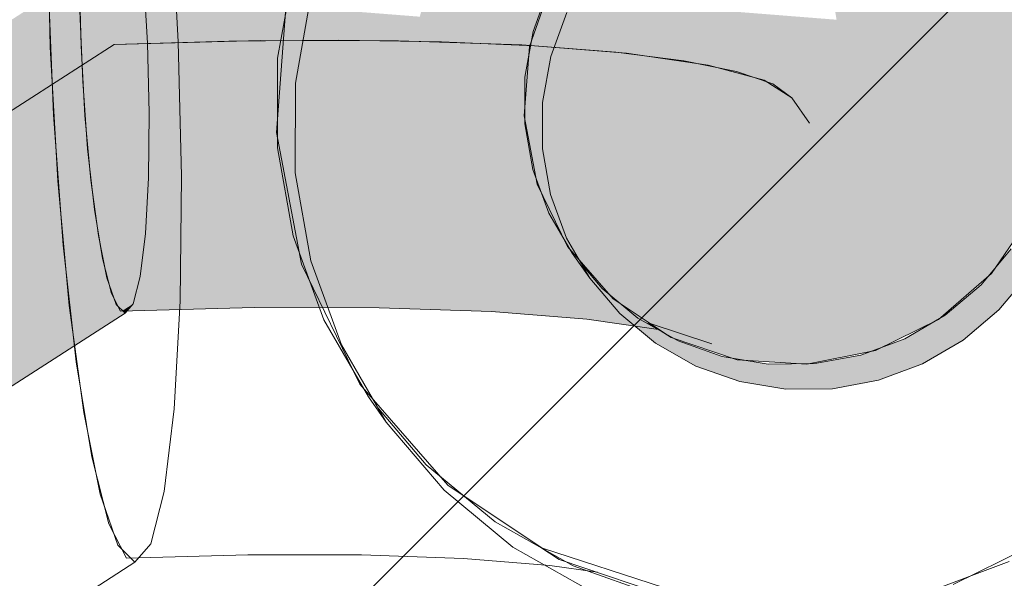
# Model space of a CAD drawing. Header units: millimetres. Extents: x -47038 to 86296, y -75637 to 48966.
# Tile 96 of 174: x -30691 to -30494, y 28651 to 28763. Entities that reach past the tile are written whole.
import ezdxf

# ---------------------------------------------------------------- set-up
doc = ezdxf.new("R2010")
doc.units = ezdxf.units.MM
doc.layers.add('510-I Elektryczne', color=7, linetype='Continuous')
doc.layers.add('510-I Elektryczne_Nr_pióra__172', color=7, linetype='Continuous', lineweight=20, true_color=0x663200)
for name, color, linetype, lineweight in [('510-I Elektryczne_Nr_pióra__19', 255, 'Continuous', 30), ('AP_zakres_Oopracowania', 7, 'Continuous', 5), ('XREF', 8, 'Continuous', 9)]:
    doc.layers.add(name, color=color, linetype=linetype, lineweight=lineweight)

# ---------------------------------------------------------------- blocks, each defined once
blk = doc.blocks.new('parter 2025.10.15')
at = {"layer": '510-I Elektryczne', "linetype": 'Continuous', "lineweight": 5}
for points in [[(785.306, 2333.491), (784.958, 2332.135), (786.046, 2331.976), (786.451, 2333.325)], [(785.306, 2333.491), (784.958, 2332.135), (786.046, 2331.976), (786.451, 2333.325)], [(795.292, 2333.116), (793.1, 2333.435), (793.322, 2332.074), (795.533, 2331.752)], [(795.292, 2333.116), (793.1, 2333.435), (793.322, 2332.074), (795.533, 2331.752)], [(786.046, 2331.976), (786.789, 2331.776), (787.233, 2333.113), (786.451, 2333.325)], [(786.046, 2331.976), (786.789, 2331.776), (787.233, 2333.113), (786.451, 2333.325)], [(779.414, 2332.999), (778.144, 2332.183), (778.159, 2331.55), (778.202, 2330.775), (779.493, 2331.604)], [(779.414, 2332.999), (778.144, 2332.183), (778.159, 2331.55), (778.202, 2330.775), (779.493, 2331.604)], [(787.233, 2333.113), (786.789, 2331.776), (787.158, 2331.54), (787.622, 2332.865)], [(787.233, 2333.113), (786.789, 2331.776), (787.158, 2331.54), (787.622, 2332.865)], [(795.292, 2333.116), (795.533, 2331.752), (797.043, 2331.344), (796.789, 2332.711)], [(795.292, 2333.116), (795.533, 2331.752), (797.043, 2331.344), (796.789, 2332.711)], [(771.727, 2328.836), (771.76, 2327.438), (778.159, 2331.55), (778.125, 2332.948)], [(771.727, 2328.836), (771.76, 2327.438), (778.159, 2331.55), (778.125, 2332.948)], [(787.552, 2332.721), (787.23, 2331.84), (787.587, 2331.336), (787.908, 2332.217)], [(787.552, 2332.721), (787.23, 2331.84), (787.587, 2331.336), (787.908, 2332.217)], [(787.14, 2331.004), (790.451, 2330.889), (790.492, 2332.298), (787.461, 2332.403), (787.158, 2331.54), (787.143, 2331.33)], [(787.14, 2331.004), (790.451, 2330.889), (790.492, 2332.298), (787.461, 2332.403), (787.158, 2331.54), (787.143, 2331.33)], [(778.136, 2332.251), (778.193, 2330.843), (780.11, 2330.895), (780.089, 2332.304)], [(778.136, 2332.251), (778.193, 2330.843), (780.11, 2330.895), (780.089, 2332.304)], [(780.089, 2332.304), (780.11, 2330.895), (781.91, 2330.892), (781.921, 2332.302)], [(780.089, 2332.304), (780.11, 2330.895), (781.91, 2330.892), (781.921, 2332.302)], [(781.921, 2332.302), (781.91, 2330.892), (783.525, 2330.836), (783.565, 2332.245)], [(781.921, 2332.302), (781.91, 2330.892), (783.525, 2330.836), (783.565, 2332.245)], [(783.565, 2332.245), (783.525, 2330.836), (784.892, 2330.728), (784.958, 2332.135)], [(783.565, 2332.245), (783.525, 2330.836), (784.892, 2330.728), (784.958, 2332.135)], [(790.492, 2332.298), (790.451, 2330.889), (793.256, 2330.668), (793.322, 2332.074)], [(790.492, 2332.298), (790.451, 2330.889), (793.256, 2330.668), (793.322, 2332.074)], [(784.958, 2332.135), (784.892, 2330.728), (785.961, 2330.573), (786.046, 2331.976)], [(784.958, 2332.135), (784.892, 2330.728), (785.961, 2330.573), (786.046, 2331.976)], [(793.322, 2332.074), (793.256, 2330.668), (795.448, 2330.349), (795.533, 2331.752)], [(793.322, 2332.074), (793.256, 2330.668), (795.448, 2330.349), (795.533, 2331.752)], [(786.046, 2331.976), (785.961, 2330.573), (786.691, 2330.376), (786.789, 2331.776)], [(786.046, 2331.976), (785.961, 2330.573), (786.691, 2330.376), (786.789, 2331.776)], [(787.23, 2331.84), (787.066, 2330.919), (787.422, 2330.415), (787.587, 2331.336)], [(787.23, 2331.84), (787.066, 2330.919), (787.422, 2330.415), (787.587, 2331.336)], [(786.691, 2330.376), (787.054, 2330.144), (787.158, 2331.54), (786.789, 2331.776)], [(786.691, 2330.376), (787.054, 2330.144), (787.158, 2331.54), (786.789, 2331.776)], [(795.533, 2331.752), (795.448, 2330.349), (796.945, 2329.944), (797.043, 2331.344)], [(795.533, 2331.752), (795.448, 2330.349), (796.945, 2329.944), (797.043, 2331.344)], [(771.76, 2327.438), (771.839, 2326.043), (778.237, 2330.155), (778.159, 2331.55)], [(771.76, 2327.438), (771.839, 2326.043), (778.237, 2330.155), (778.159, 2331.55)], [(779.493, 2331.604), (778.202, 2330.775), (778.237, 2330.155), (778.304, 2329.421), (779.526, 2330.206)], [(779.493, 2331.604), (778.202, 2330.775), (778.237, 2330.155), (778.304, 2329.421), (779.526, 2330.206)], [(787.143, 2331.33), (787.118, 2331.004), (787.14, 2331.004)], [(787.143, 2331.33), (787.118, 2331.004), (787.14, 2331.004)], [(778.193, 2330.843), (778.292, 2329.484), (780.245, 2329.537), (780.11, 2330.895)], [(778.193, 2330.843), (778.292, 2329.484), (780.245, 2329.537), (780.11, 2330.895)], [(780.11, 2330.895), (780.245, 2329.537), (782.078, 2329.535), (781.91, 2330.892)], [(780.11, 2330.895), (780.245, 2329.537), (782.078, 2329.535), (781.91, 2330.892)], [(781.91, 2330.892), (782.078, 2329.535), (783.721, 2329.478), (783.525, 2330.836)], [(781.91, 2330.892), (782.078, 2329.535), (783.721, 2329.478), (783.525, 2330.836)], [(784.892, 2330.728), (783.525, 2330.836), (783.721, 2329.478), (785.114, 2329.368)], [(784.892, 2330.728), (783.525, 2330.836), (783.721, 2329.478), (785.114, 2329.368)], [(787.054, 2330.144), (787.151, 2329.632), (790.176, 2329.527), (790.451, 2330.889), (787.14, 2331.004), (787.092, 2330.659)], [(787.054, 2330.144), (787.151, 2329.632), (790.176, 2329.527), (790.451, 2330.889), (787.14, 2331.004), (787.092, 2330.659)], [(787.066, 2330.919), (787.065, 2329.985), (787.421, 2329.481), (787.422, 2330.415)], [(787.066, 2330.919), (787.065, 2329.985), (787.421, 2329.481), (787.422, 2330.415)], [(787.118, 2331.004), (787.092, 2330.659), (787.14, 2331.004)], [(787.118, 2331.004), (787.092, 2330.659), (787.14, 2331.004)], [(790.451, 2330.889), (790.176, 2329.527), (792.908, 2329.311), (793.256, 2330.668)], [(790.451, 2330.889), (790.176, 2329.527), (792.908, 2329.311), (793.256, 2330.668)], [(784.892, 2330.728), (785.114, 2329.368), (786.202, 2329.209), (785.961, 2330.573)], [(784.892, 2330.728), (785.114, 2329.368), (786.202, 2329.209), (785.961, 2330.573)], [(793.256, 2330.668), (792.908, 2329.311), (795.043, 2329.001), (795.448, 2330.349)], [(793.256, 2330.668), (792.908, 2329.311), (795.043, 2329.001), (795.448, 2330.349)], [(785.961, 2330.573), (786.202, 2329.209), (786.945, 2329.008), (786.691, 2330.376)], [(785.961, 2330.573), (786.202, 2329.209), (786.945, 2329.008), (786.691, 2330.376)], [(786.691, 2330.376), (786.945, 2329.008), (787.315, 2328.773), (787.054, 2330.144)], [(786.691, 2330.376), (786.945, 2329.008), (787.315, 2328.773), (787.054, 2330.144)], [(795.448, 2330.349), (795.043, 2329.001), (796.501, 2328.606), (796.945, 2329.944)], [(795.448, 2330.349), (795.043, 2329.001), (796.501, 2328.606), (796.945, 2329.944)], [(771.839, 2326.043), (771.957, 2324.744), (778.356, 2328.856), (778.237, 2330.155)], [(771.839, 2326.043), (771.957, 2324.744), (778.356, 2328.856), (778.237, 2330.155)], [(778.304, 2329.421), (778.356, 2328.856), (778.443, 2328.216), (779.512, 2328.902), (779.526, 2330.206)], [(778.304, 2329.421), (778.356, 2328.856), (778.443, 2328.216), (779.512, 2328.902), (779.526, 2330.206)], [(787.065, 2329.985), (787.227, 2329.067), (787.583, 2328.563), (787.421, 2329.481)], [(787.065, 2329.985), (787.227, 2329.067), (787.583, 2328.563), (787.421, 2329.481)], [(796.501, 2328.606), (797.226, 2328.144), (797.69, 2329.469), (796.945, 2329.944)], [(796.501, 2328.606), (797.226, 2328.144), (797.69, 2329.469), (796.945, 2329.944)], [(778.292, 2329.484), (778.428, 2328.268), (780.483, 2328.324), (780.245, 2329.537)], [(778.292, 2329.484), (778.428, 2328.268), (780.483, 2328.324), (780.245, 2329.537)], [(780.245, 2329.537), (780.483, 2328.324), (782.412, 2328.322), (782.078, 2329.535)], [(780.245, 2329.537), (780.483, 2328.324), (782.412, 2328.322), (782.078, 2329.535)], [(783.721, 2329.478), (782.078, 2329.535), (782.412, 2328.322), (784.142, 2328.261)], [(783.721, 2329.478), (782.078, 2329.535), (782.412, 2328.322), (784.142, 2328.261)], [(783.721, 2329.478), (784.142, 2328.261), (785.608, 2328.146), (785.114, 2329.368)], [(783.721, 2329.478), (784.142, 2328.261), (785.608, 2328.146), (785.114, 2329.368)], [(790.176, 2329.527), (787.151, 2329.632), (787.151, 2329.631), (787.315, 2328.773), (787.506, 2328.379), (789.685, 2328.304)], [(790.176, 2329.527), (787.151, 2329.632), (787.151, 2329.631), (787.315, 2328.773), (787.506, 2328.379), (789.685, 2328.304)], [(790.176, 2329.527), (789.685, 2328.304), (792.301, 2328.097), (792.908, 2329.311)], [(790.176, 2329.527), (789.685, 2328.304), (792.301, 2328.097), (792.908, 2329.311)], [(785.114, 2329.368), (785.608, 2328.146), (786.753, 2327.979), (786.202, 2329.209)], [(785.114, 2329.368), (785.608, 2328.146), (786.753, 2327.979), (786.202, 2329.209)], [(792.908, 2329.311), (792.301, 2328.097), (794.345, 2327.8), (795.043, 2329.001)], [(792.908, 2329.311), (792.301, 2328.097), (794.345, 2327.8), (795.043, 2329.001)], [(786.202, 2329.209), (786.753, 2327.979), (787.535, 2327.768), (786.945, 2329.008)], [(786.202, 2329.209), (786.753, 2327.979), (787.535, 2327.768), (786.945, 2329.008)], [(787.227, 2329.067), (787.546, 2328.192), (787.902, 2327.688), (787.583, 2328.563)], [(787.227, 2329.067), (787.546, 2328.192), (787.902, 2327.688), (787.583, 2328.563)], [(771.957, 2324.744), (772.108, 2323.631), (778.507, 2327.743), (778.356, 2328.856)], [(771.957, 2324.744), (772.108, 2323.631), (778.507, 2327.743), (778.356, 2328.856)], [(778.443, 2328.216), (778.507, 2327.743), (778.609, 2327.24), (779.45, 2327.781), (779.512, 2328.902)], [(778.443, 2328.216), (778.507, 2327.743), (778.609, 2327.24), (779.45, 2327.781), (779.512, 2328.902)], [(787.315, 2328.773), (786.945, 2329.008), (787.535, 2327.768), (787.924, 2327.519)], [(787.315, 2328.773), (786.945, 2329.008), (787.535, 2327.768), (787.924, 2327.519)], [(795.043, 2329.001), (794.345, 2327.8), (795.741, 2327.422), (796.501, 2328.606)], [(795.043, 2329.001), (794.345, 2327.8), (795.741, 2327.422), (796.501, 2328.606)], [(795.741, 2327.422), (796.435, 2326.979), (797.226, 2328.144), (796.501, 2328.606)], [(795.741, 2327.422), (796.435, 2326.979), (797.226, 2328.144), (796.501, 2328.606)], [(780.483, 2328.324), (778.428, 2328.268), (778.592, 2327.278), (780.809, 2327.338)], [(780.483, 2328.324), (778.428, 2328.268), (778.592, 2327.278), (780.809, 2327.338)], [(780.483, 2328.324), (780.809, 2327.338), (782.891, 2327.335), (782.412, 2328.322)], [(780.483, 2328.324), (780.809, 2327.338), (782.891, 2327.335), (782.412, 2328.322)], [(782.412, 2328.322), (782.891, 2327.335), (784.758, 2327.27), (784.142, 2328.261)], [(782.412, 2328.322), (782.891, 2327.335), (784.758, 2327.27), (784.142, 2328.261)], [(785.608, 2328.146), (784.142, 2328.261), (784.758, 2327.27), (786.34, 2327.146)], [(785.608, 2328.146), (784.142, 2328.261), (784.758, 2327.27), (786.34, 2327.146)], [(789.685, 2328.304), (787.506, 2328.379), (787.924, 2327.519), (788.085, 2327.335), (789.011, 2327.303)], [(789.685, 2328.304), (787.506, 2328.379), (787.924, 2327.519), (788.085, 2327.335), (789.011, 2327.303)], [(789.685, 2328.304), (789.011, 2327.303), (791.476, 2327.109), (792.301, 2328.097)], [(789.685, 2328.304), (789.011, 2327.303), (791.476, 2327.109), (792.301, 2328.097)], [(786.753, 2327.979), (785.608, 2328.146), (786.34, 2327.146), (787.576, 2326.966)], [(786.753, 2327.979), (785.608, 2328.146), (786.34, 2327.146), (787.576, 2326.966)], [(787.546, 2328.192), (788.014, 2327.388), (788.37, 2326.884), (787.902, 2327.688)], [(787.546, 2328.192), (788.014, 2327.388), (788.37, 2326.884), (787.902, 2327.688)], [(792.301, 2328.097), (791.476, 2327.109), (793.402, 2326.828), (794.345, 2327.8)], [(792.301, 2328.097), (791.476, 2327.109), (793.402, 2326.828), (794.345, 2327.8)], [(787.535, 2327.768), (786.753, 2327.979), (787.576, 2326.966), (788.42, 2326.737)], [(787.535, 2327.768), (786.753, 2327.979), (787.576, 2326.966), (788.42, 2326.737)], [(772.108, 2323.631), (772.281, 2322.779), (778.679, 2326.891), (778.507, 2327.743)], [(772.108, 2323.631), (772.281, 2322.779), (778.679, 2326.891), (778.507, 2327.743)], [(778.609, 2327.24), (778.679, 2326.891), (778.792, 2326.561), (779.347, 2326.918), (779.45, 2327.781)], [(778.609, 2327.24), (778.679, 2326.891), (778.792, 2326.561), (779.347, 2326.918), (779.45, 2327.781)], [(787.535, 2327.768), (788.42, 2326.737), (788.84, 2326.47), (787.924, 2327.519)], [(787.535, 2327.768), (788.42, 2326.737), (788.84, 2326.47), (787.924, 2327.519)], [(794.345, 2327.8), (793.402, 2326.828), (794.717, 2326.473), (795.741, 2327.422)], [(794.345, 2327.8), (793.402, 2326.828), (794.717, 2326.473), (795.741, 2327.422)], [(796.222, 2326.753), (796.579, 2326.249), (797.182, 2326.97), (796.826, 2327.474)], [(796.222, 2326.753), (796.579, 2326.249), (797.182, 2326.97), (796.826, 2327.474)], [(780.809, 2327.338), (778.592, 2327.278), (778.771, 2326.581), (781.201, 2326.646)], [(780.809, 2327.338), (778.592, 2327.278), (778.771, 2326.581), (781.201, 2326.646)], [(782.891, 2327.335), (780.809, 2327.338), (781.201, 2326.646), (783.482, 2326.643)], [(782.891, 2327.335), (780.809, 2327.338), (781.201, 2326.646), (783.482, 2326.643)], [(784.758, 2327.27), (782.891, 2327.335), (783.482, 2326.643), (785.528, 2326.572)], [(784.758, 2327.27), (782.891, 2327.335), (783.482, 2326.643), (785.528, 2326.572)], [(784.758, 2327.27), (785.528, 2326.572), (787.261, 2326.436), (786.34, 2327.146)], [(784.758, 2327.27), (785.528, 2326.572), (787.261, 2326.436), (786.34, 2327.146)], [(789.011, 2327.303), (788.085, 2327.335), (788.502, 2326.857)], [(789.011, 2327.303), (788.085, 2327.335), (788.502, 2326.857)], [(788.502, 2326.857), (788.772, 2326.548), (790.489, 2326.412), (791.476, 2327.109), (789.011, 2327.303)], [(788.502, 2326.857), (788.772, 2326.548), (790.489, 2326.412), (791.476, 2327.109), (789.011, 2327.303)], [(794.717, 2326.473), (795.371, 2326.055), (796.435, 2326.979), (795.741, 2327.422)], [(794.717, 2326.473), (795.371, 2326.055), (796.435, 2326.979), (795.741, 2327.422)], [(787.576, 2326.966), (786.34, 2327.146), (787.261, 2326.436), (788.616, 2326.238)], [(787.576, 2326.966), (786.34, 2327.146), (787.261, 2326.436), (788.616, 2326.238)], [(788.615, 2326.679), (788.214, 2327.152), (788.37, 2326.884), (788.972, 2326.175)], [(788.615, 2326.679), (788.214, 2327.152), (788.37, 2326.884), (788.972, 2326.175)], [(790.489, 2326.412), (792.278, 2326.152), (793.402, 2326.828), (791.476, 2327.109)], [(790.489, 2326.412), (792.278, 2326.152), (793.402, 2326.828), (791.476, 2327.109)], [(772.281, 2322.779), (772.463, 2322.246), (778.862, 2326.358), (778.679, 2326.891)], [(772.281, 2322.779), (772.463, 2322.246), (778.862, 2326.358), (778.679, 2326.891)], [(778.792, 2326.561), (778.862, 2326.358), (778.99, 2326.233), (779.207, 2326.372), (779.347, 2326.918)], [(778.792, 2326.561), (778.862, 2326.358), (778.99, 2326.233), (779.207, 2326.372), (779.347, 2326.918)], [(787.576, 2326.966), (788.616, 2326.238), (789.54, 2325.988), (788.42, 2326.737)], [(787.576, 2326.966), (788.616, 2326.238), (789.54, 2325.988), (788.42, 2326.737)], [(788.42, 2326.737), (789.54, 2325.988), (790, 2325.695), (788.84, 2326.47)], [(788.42, 2326.737), (789.54, 2325.988), (790, 2325.695), (788.84, 2326.47)], [(788.615, 2326.679), (788.972, 2326.175), (789.689, 2325.581), (789.333, 2326.086)], [(788.615, 2326.679), (788.972, 2326.175), (789.689, 2325.581), (789.333, 2326.086)], [(793.402, 2326.828), (792.278, 2326.152), (793.498, 2325.822), (794.717, 2326.473)], [(793.402, 2326.828), (792.278, 2326.152), (793.498, 2325.822), (794.717, 2326.473)], [(795.503, 2326.146), (795.86, 2325.642), (796.579, 2326.249), (796.222, 2326.753)], [(795.503, 2326.146), (795.86, 2325.642), (796.579, 2326.249), (796.222, 2326.753)], [(778.771, 2326.581), (778.954, 2326.224), (781.631, 2326.296), (781.201, 2326.646)], [(778.771, 2326.581), (778.954, 2326.224), (781.631, 2326.296), (781.201, 2326.646)], [(781.201, 2326.646), (781.631, 2326.296), (784.144, 2326.293), (783.482, 2326.643)], [(781.201, 2326.646), (781.631, 2326.296), (784.144, 2326.293), (783.482, 2326.643)], [(783.482, 2326.643), (784.144, 2326.293), (786.398, 2326.214), (785.528, 2326.572)], [(783.482, 2326.643), (784.144, 2326.293), (786.398, 2326.214), (785.528, 2326.572)], [(785.528, 2326.572), (786.398, 2326.214), (788.308, 2326.064), (787.261, 2326.436)], [(785.528, 2326.572), (786.398, 2326.214), (788.308, 2326.064), (787.261, 2326.436)], [(790.489, 2326.412), (788.772, 2326.548), (788.84, 2326.47), (789.443, 2326.067)], [(790.489, 2326.412), (788.772, 2326.548), (788.84, 2326.47), (789.443, 2326.067)], [(793.498, 2325.822), (794.106, 2325.434), (795.371, 2326.055), (794.717, 2326.473)], [(793.498, 2325.822), (794.106, 2325.434), (795.371, 2326.055), (794.717, 2326.473)], [(772.463, 2322.246), (772.643, 2322.069), (779.042, 2326.181), (778.862, 2326.358)], [(772.463, 2322.246), (772.643, 2322.069), (779.042, 2326.181), (778.862, 2326.358)], [(779.207, 2326.372), (778.99, 2326.233), (779.042, 2326.181)], [(779.207, 2326.372), (778.99, 2326.233), (779.042, 2326.181)], [(787.261, 2326.436), (788.308, 2326.064), (789.751, 2325.854), (789.722, 2325.873), (788.616, 2326.238)], [(787.261, 2326.436), (788.308, 2326.064), (789.751, 2325.854), (789.722, 2325.873), (788.616, 2326.238)], [(790.489, 2326.412), (789.443, 2326.067), (789.474, 2326.046), (791.049, 2325.817), (792.278, 2326.152)], [(790.489, 2326.412), (789.443, 2326.067), (789.474, 2326.046), (791.049, 2325.817), (792.278, 2326.152)], [(788.616, 2326.238), (789.722, 2325.873), (789.54, 2325.988)], [(788.616, 2326.238), (789.722, 2325.873), (789.54, 2325.988)], [(789.333, 2326.086), (789.689, 2325.581), (790.501, 2325.122), (790.144, 2325.627)], [(789.333, 2326.086), (789.689, 2325.581), (790.501, 2325.122), (790.144, 2325.627)], [(791.049, 2325.817), (792.169, 2325.514), (793.498, 2325.822), (792.278, 2326.152)], [(791.049, 2325.817), (792.169, 2325.514), (793.498, 2325.822), (792.278, 2326.152)], [(794.691, 2325.671), (795.047, 2325.167), (795.86, 2325.642), (795.503, 2326.146)], [(794.691, 2325.671), (795.047, 2325.167), (795.86, 2325.642), (795.503, 2326.146)], [(791.049, 2325.817), (789.474, 2326.046), (789.58, 2325.975), (789.988, 2325.842)], [(791.049, 2325.817), (789.474, 2326.046), (789.58, 2325.975), (789.988, 2325.842)], [(790.819, 2325.571), (789.58, 2325.975), (790, 2325.695), (791.326, 2325.248)], [(790.819, 2325.571), (789.58, 2325.975), (790, 2325.695), (791.326, 2325.248)], [(791.049, 2325.817), (789.988, 2325.842), (790.819, 2325.571), (792.169, 2325.514)], [(791.049, 2325.817), (789.988, 2325.842), (790.819, 2325.571), (792.169, 2325.514)], [(792.169, 2325.514), (792.726, 2325.159), (794.106, 2325.434), (793.498, 2325.822)], [(792.169, 2325.514), (792.726, 2325.159), (794.106, 2325.434), (793.498, 2325.822)], [(790.144, 2325.627), (790.501, 2325.122), (791.381, 2324.812), (791.025, 2325.316)], [(790.144, 2325.627), (790.501, 2325.122), (791.381, 2324.812), (791.025, 2325.316)], [(790.819, 2325.571), (791.326, 2325.248), (792.726, 2325.159), (792.169, 2325.514)], [(790.819, 2325.571), (791.326, 2325.248), (792.726, 2325.159), (792.169, 2325.514)], [(793.809, 2325.343), (794.165, 2324.839), (795.047, 2325.167), (794.691, 2325.671)], [(793.809, 2325.343), (794.165, 2324.839), (795.047, 2325.167), (794.691, 2325.671)], [(791.025, 2325.316), (791.381, 2324.812), (792.304, 2324.658), (791.948, 2325.163)], [(791.025, 2325.316), (791.381, 2324.812), (792.304, 2324.658), (791.948, 2325.163)], [(792.886, 2325.172), (793.242, 2324.668), (794.165, 2324.839), (793.809, 2325.343)], [(792.886, 2325.172), (793.242, 2324.668), (794.165, 2324.839), (793.809, 2325.343)], [(791.948, 2325.163), (792.304, 2324.658), (793.242, 2324.668), (792.886, 2325.172)], [(791.948, 2325.163), (792.304, 2324.658), (793.242, 2324.668), (792.886, 2325.172)]]:
    blk.add_hatch(color=8, dxfattribs=at).paths.add_polyline_path(points)
at = {"layer": '510-I Elektryczne_Nr_pióra__172', "color": 8, "linetype": 'Continuous', "lineweight": 5}
for p, q in [((777.477, 2334.217), (777.541, 2331.526)), ((777.477, 2334.217), (777.541, 2331.526)), ((780.11, 2331.629), (779.959, 2334.316)), ((780.11, 2331.629), (779.959, 2334.316)), ((779.493, 2331.604), (779.414, 2332.999)), ((779.493, 2331.604), (779.414, 2332.999)), ((782.421, 2333.077), (782.105, 2331.303)), ((782.421, 2333.077), (782.105, 2331.303)), ((777.498, 2332.876), (777.607, 2330.163)), ((777.498, 2332.876), (777.607, 2330.163)), ((778.125, 2332.948), (778.159, 2331.55)), ((778.125, 2332.948), (778.159, 2331.55)), ((787.622, 2332.865), (787.158, 2331.54)), ((787.622, 2332.865), (787.158, 2331.54)), ((787.552, 2332.721), (787.23, 2331.84)), ((787.552, 2332.721), (787.23, 2331.84)), ((782.283, 2332.498), (782.081, 2329.81)), ((782.283, 2332.498), (782.081, 2329.81)), ((782.778, 2332.573), (782.462, 2330.798)), ((782.778, 2332.573), (782.462, 2330.798)), ((778.136, 2332.251), (778.193, 2330.843)), ((778.136, 2332.251), (778.193, 2330.843)), ((787.908, 2332.217), (787.587, 2331.336)), ((787.908, 2332.217), (787.587, 2331.336)), ((787.23, 2331.84), (787.066, 2330.919)), ((787.23, 2331.84), (787.066, 2330.919)), ((780.174, 2328.937), (780.11, 2331.629)), ((780.174, 2328.937), (780.11, 2331.629)), ((777.541, 2331.526), (777.693, 2328.838)), ((777.541, 2331.526), (777.693, 2328.838)), ((778.159, 2331.55), (778.237, 2330.155)), ((778.159, 2331.55), (778.237, 2330.155)), ((779.526, 2330.206), (779.493, 2331.604)), ((779.526, 2330.206), (779.493, 2331.604)), ((787.158, 2331.54), (787.054, 2330.144)), ((787.158, 2331.54), (787.054, 2330.144)), ((782.105, 2331.303), (782.103, 2329.504)), ((782.105, 2331.303), (782.103, 2329.504)), ((787.587, 2331.336), (787.422, 2330.415)), ((787.587, 2331.336), (787.422, 2330.415)), ((778.193, 2330.843), (778.292, 2329.484)), ((778.193, 2330.843), (778.292, 2329.484)), ((787.066, 2330.919), (787.065, 2329.985)), ((787.066, 2330.919), (787.065, 2329.985)), ((782.462, 2330.798), (782.459, 2329)), ((782.462, 2330.798), (782.459, 2329)), ((787.422, 2330.415), (787.421, 2329.481)), ((787.422, 2330.415), (787.421, 2329.481)), ((777.607, 2330.163), (777.799, 2327.547)), ((777.607, 2330.163), (777.799, 2327.547)), ((778.237, 2330.155), (778.356, 2328.856)), ((778.237, 2330.155), (778.356, 2328.856)), ((779.512, 2328.902), (779.526, 2330.206)), ((779.512, 2328.902), (779.526, 2330.206)), ((787.054, 2330.144), (787.315, 2328.773)), ((787.054, 2330.144), (787.315, 2328.773)), ((787.065, 2329.985), (787.227, 2329.067)), ((787.065, 2329.985), (787.227, 2329.067)), ((782.081, 2329.81), (782.584, 2327.169)), ((782.081, 2329.81), (782.584, 2327.169)), ((778.292, 2329.484), (778.428, 2328.268)), ((778.292, 2329.484), (778.428, 2328.268)), ((782.103, 2329.504), (782.414, 2327.736)), ((782.103, 2329.504), (782.414, 2327.736)), ((787.421, 2329.481), (787.583, 2328.563)), ((787.421, 2329.481), (787.583, 2328.563)), ((787.227, 2329.067), (787.546, 2328.192)), ((787.227, 2329.067), (787.546, 2328.192)), ((778.356, 2328.856), (778.507, 2327.743)), ((778.356, 2328.856), (778.507, 2327.743)), ((779.45, 2327.781), (779.512, 2328.902)), ((779.45, 2327.781), (779.512, 2328.902)), ((780.147, 2326.426), (780.174, 2328.937)), ((780.147, 2326.426), (780.174, 2328.937)), ((782.459, 2329), (782.77, 2327.232)), ((782.459, 2329), (782.77, 2327.232)), ((777.693, 2328.838), (777.921, 2326.337)), ((777.693, 2328.838), (777.921, 2326.337)), ((787.315, 2328.773), (787.924, 2327.519)), ((787.315, 2328.773), (787.924, 2327.519)), ((787.583, 2328.563), (787.902, 2327.688)), ((787.583, 2328.563), (787.902, 2327.688)), ((778.428, 2328.268), (778.592, 2327.278)), ((778.428, 2328.268), (778.592, 2327.278)), ((787.546, 2328.192), (788.014, 2327.388)), ((787.546, 2328.192), (788.014, 2327.388)), ((796.435, 2326.979), (797.226, 2328.144)), ((796.435, 2326.979), (797.226, 2328.144)), ((778.507, 2327.743), (778.679, 2326.891)), ((778.507, 2327.743), (778.679, 2326.891)), ((779.347, 2326.918), (779.45, 2327.781)), ((779.347, 2326.918), (779.45, 2327.781)), ((782.414, 2327.736), (783.029, 2326.052)), ((782.414, 2327.736), (783.029, 2326.052)), ((787.902, 2327.688), (788.37, 2326.884)), ((787.902, 2327.688), (788.37, 2326.884)), ((777.799, 2327.547), (778.061, 2325.205)), ((777.799, 2327.547), (778.061, 2325.205)), ((787.924, 2327.519), (788.84, 2326.47)), ((787.924, 2327.519), (788.84, 2326.47)), ((796.222, 2326.753), (796.826, 2327.474)), ((796.222, 2326.753), (796.826, 2327.474)), ((778.592, 2327.278), (778.771, 2326.581)), ((778.592, 2327.278), (778.771, 2326.581)), ((788.014, 2327.388), (788.37, 2326.884)), ((788.014, 2327.388), (788.37, 2326.884)), ((782.584, 2327.169), (783.757, 2324.756)), ((782.584, 2327.169), (783.757, 2324.756)), ((782.77, 2327.232), (783.386, 2325.548)), ((782.77, 2327.232), (783.386, 2325.548)), ((788.214, 2327.152), (788.615, 2326.679)), ((788.214, 2327.152), (788.615, 2326.679)), ((778.679, 2326.891), (778.862, 2326.358)), ((778.679, 2326.891), (778.862, 2326.358)), ((779.207, 2326.372), (779.347, 2326.918)), ((779.207, 2326.372), (779.347, 2326.918)), ((788.37, 2326.884), (788.972, 2326.175)), ((788.37, 2326.884), (788.972, 2326.175)), ((795.371, 2326.055), (796.435, 2326.979)), ((795.371, 2326.055), (796.435, 2326.979)), ((796.579, 2326.249), (797.182, 2326.97)), ((796.579, 2326.249), (797.182, 2326.97)), ((788.615, 2326.679), (789.333, 2326.086)), ((788.615, 2326.679), (789.333, 2326.086)), ((795.503, 2326.146), (796.222, 2326.753)), ((795.503, 2326.146), (796.222, 2326.753)), ((778.771, 2326.581), (778.954, 2326.224)), ((778.771, 2326.581), (778.954, 2326.224)), ((777.921, 2326.337), (778.212, 2324.193)), ((777.921, 2326.337), (778.212, 2324.193)), ((778.862, 2326.358), (779.042, 2326.181)), ((778.862, 2326.358), (779.042, 2326.181)), ((778.954, 2326.224), (781.631, 2326.296)), ((778.954, 2326.224), (781.631, 2326.296)), ((779.042, 2326.181), (779.207, 2326.372)), ((779.042, 2326.181), (779.207, 2326.372)), ((780.029, 2324.265), (780.147, 2326.426)), ((780.029, 2324.265), (780.147, 2326.426)), ((781.631, 2326.296), (784.144, 2326.293)), ((781.631, 2326.296), (784.144, 2326.293)), ((784.144, 2326.293), (786.398, 2326.214)), ((784.144, 2326.293), (786.398, 2326.214)), ((788.84, 2326.47), (790, 2325.695)), ((788.84, 2326.47), (790, 2325.695)), ((772.643, 2322.069), (779.042, 2326.181)), ((772.643, 2322.069), (779.042, 2326.181)), ((786.398, 2326.214), (788.308, 2326.064)), ((786.398, 2326.214), (788.308, 2326.064)), ((788.972, 2326.175), (789.689, 2325.581)), ((788.972, 2326.175), (789.689, 2325.581)), ((789.333, 2326.086), (790.144, 2325.627)), ((789.333, 2326.086), (790.144, 2325.627)), ((794.691, 2325.671), (795.503, 2326.146)), ((794.691, 2325.671), (795.503, 2326.146)), ((795.86, 2325.642), (796.579, 2326.249)), ((795.86, 2325.642), (796.579, 2326.249)), ((783.029, 2326.052), (783.93, 2324.503)), ((783.029, 2326.052), (783.93, 2324.503)), ((788.308, 2326.064), (789.751, 2325.854)), ((788.308, 2326.064), (789.751, 2325.854)), ((789.54, 2325.988), (790, 2325.695)), ((789.54, 2325.988), (790, 2325.695)), ((789.58, 2325.975), (790.819, 2325.571)), ((789.58, 2325.975), (790.819, 2325.571)), ((794.106, 2325.434), (795.371, 2326.055)), ((794.106, 2325.434), (795.371, 2326.055)), ((790, 2325.695), (791.326, 2325.248)), ((790, 2325.695), (791.326, 2325.248)), ((783.386, 2325.548), (784.286, 2323.999)), ((783.386, 2325.548), (784.286, 2323.999)), ((789.689, 2325.581), (790.501, 2325.122)), ((789.689, 2325.581), (790.501, 2325.122)), ((790.144, 2325.627), (791.025, 2325.316)), ((790.144, 2325.627), (791.025, 2325.316)), ((793.809, 2325.343), (794.691, 2325.671)), ((793.809, 2325.343), (794.691, 2325.671)), ((795.047, 2325.167), (795.86, 2325.642)), ((795.047, 2325.167), (795.86, 2325.642)), ((791.025, 2325.316), (791.948, 2325.163)), ((791.025, 2325.316), (791.948, 2325.163)), ((792.726, 2325.159), (794.106, 2325.434)), ((792.726, 2325.159), (794.106, 2325.434)), ((792.886, 2325.172), (793.809, 2325.343)), ((792.886, 2325.172), (793.809, 2325.343)), ((778.061, 2325.205), (778.375, 2323.297)), ((778.061, 2325.205), (778.375, 2323.297)), ((790.501, 2325.122), (791.381, 2324.812)), ((790.501, 2325.122), (791.381, 2324.812)), ((791.326, 2325.248), (792.726, 2325.159)), ((791.326, 2325.248), (792.726, 2325.159)), ((791.948, 2325.163), (792.886, 2325.172)), ((791.948, 2325.163), (792.886, 2325.172)), ((794.165, 2324.839), (795.047, 2325.167)), ((794.165, 2324.839), (795.047, 2325.167)), ((783.757, 2324.756), (785.522, 2322.734)), ((783.757, 2324.756), (785.522, 2322.734)), ((791.381, 2324.812), (792.304, 2324.658)), ((791.381, 2324.812), (792.304, 2324.658)), ((793.242, 2324.668), (794.165, 2324.839)), ((793.242, 2324.668), (794.165, 2324.839)), ((783.93, 2324.503), (784.286, 2323.999)), ((783.93, 2324.503), (784.286, 2323.999)), ((792.304, 2324.658), (793.242, 2324.668)), ((792.304, 2324.658), (793.242, 2324.668)), ((778.212, 2324.193), (778.544, 2322.552)), ((778.212, 2324.193), (778.544, 2322.552)), ((779.829, 2322.603), (780.029, 2324.265)), ((779.829, 2322.603), (780.029, 2324.265)), ((784.131, 2324.267), (785.089, 2323.137)), ((784.131, 2324.267), (785.089, 2323.137)), ((784.286, 2323.999), (785.445, 2322.632)), ((784.286, 2323.999), (785.445, 2322.632)), ((778.375, 2323.297), (778.72, 2321.954)), ((778.375, 2323.297), (778.72, 2321.954)), ((785.089, 2323.137), (786.471, 2321.994)), ((785.089, 2323.137), (786.471, 2321.994)), ((785.522, 2322.734), (787.756, 2321.241)), ((785.522, 2322.734), (787.756, 2321.241)), ((778.544, 2322.552), (778.896, 2321.526)), ((778.544, 2322.552), (778.896, 2321.526)), ((779.561, 2321.553), (779.829, 2322.603)), ((779.561, 2321.553), (779.829, 2322.603)), ((785.445, 2322.632), (786.827, 2321.49)), ((785.445, 2322.632), (786.827, 2321.49)), ((778.72, 2321.954), (779.072, 2321.267)), ((778.72, 2321.954), (779.072, 2321.267)), ((786.471, 2321.994), (788.033, 2321.11)), ((786.471, 2321.994), (788.033, 2321.11)), ((795.663, 2320.74), (798.099, 2321.936)), ((795.663, 2320.74), (798.099, 2321.936)), ((779.242, 2321.185), (779.561, 2321.553)), ((779.242, 2321.185), (779.561, 2321.553)), ((778.896, 2321.526), (779.242, 2321.185)), ((778.896, 2321.526), (779.242, 2321.185)), ((786.827, 2321.49), (788.39, 2320.606)), ((786.827, 2321.49), (788.39, 2320.606)), ((787.386, 2321.478), (787.756, 2321.241)), ((787.386, 2321.478), (787.756, 2321.241)), ((787.418, 2321.467), (789.848, 2320.674)), ((787.418, 2321.467), (789.848, 2320.674)), ((772.844, 2317.073), (779.242, 2321.185)), ((772.844, 2317.073), (779.242, 2321.185)), ((779.072, 2321.267), (781.504, 2321.332)), ((779.072, 2321.267), (781.504, 2321.332)), ((781.504, 2321.332), (783.786, 2321.33)), ((781.504, 2321.332), (783.786, 2321.33)), ((783.786, 2321.33), (785.833, 2321.258)), ((783.786, 2321.33), (785.833, 2321.258)), ((785.833, 2321.258), (787.568, 2321.122)), ((785.833, 2321.258), (787.568, 2321.122)), ((787.756, 2321.241), (790.309, 2320.38)), ((787.756, 2321.241), (790.309, 2320.38)), ((795.092, 2320.564), (796.789, 2321.196)), ((795.092, 2320.564), (796.789, 2321.196)), ((787.568, 2321.122), (788.523, 2320.983)), ((787.568, 2321.122), (788.523, 2320.983)), ((788.033, 2321.11), (789.729, 2320.512)), ((788.033, 2321.11), (789.729, 2320.512))]:
    blk.add_line(p, q, dxfattribs=at)
at = {"layer": '510-I Elektryczne_Nr_pióra__19', "color": 8, "linetype": 'Continuous', "lineweight": 5}
for p, q in [((781.768, 2331.656), (778.826, 2331.577)), ((781.768, 2331.656), (778.826, 2331.577)), ((784.531, 2331.653), (781.768, 2331.656)), ((784.531, 2331.653), (781.768, 2331.656)), ((787.008, 2331.567), (784.531, 2331.653)), ((787.008, 2331.567), (784.531, 2331.653)), ((772.427, 2327.465), (778.826, 2331.577)), ((772.427, 2327.465), (778.826, 2331.577)), ((789.107, 2331.401), (787.008, 2331.567)), ((789.107, 2331.401), (787.008, 2331.567)), ((790.747, 2331.163), (789.107, 2331.401)), ((790.747, 2331.163), (789.107, 2331.401)), ((791.867, 2330.86), (790.747, 2331.163)), ((791.867, 2330.86), (790.747, 2331.163)), ((792.424, 2330.504), (791.867, 2330.86)), ((792.424, 2330.504), (791.867, 2330.86)), ((792.424, 2330.504), (792.78, 2330)), ((792.424, 2330.504), (792.78, 2330))]:
    blk.add_line(p, q, dxfattribs=at)
at = {"layer": '510-I Elektryczne_Nr_pióra__19', "color": 8, "linetype": 'Continuous', "lineweight": 5, "flags": 128}
blk.add_lwpolyline([(778.826, 2331.577), (781.126, 2331.646), (783.332, 2331.665), (785.393, 2331.633), (787.262, 2331.552), (788.895, 2331.424), (790.256, 2331.25), (791.312, 2331.035), (792.041, 2330.785), (792.424, 2330.504)], dxfattribs=at)
blk.add_lwpolyline([(778.826, 2331.577), (781.126, 2331.646), (783.332, 2331.665), (785.393, 2331.633), (787.262, 2331.552), (788.895, 2331.424), (790.256, 2331.25), (791.312, 2331.035), (792.041, 2330.785), (792.424, 2330.504)], dxfattribs=at)

msp = doc.modelspace()

# ---------------------------------------------------------------- block references
at = {"layer": 'XREF', "xscale": 10, "yscale": 10, "zscale": 10}
msp.add_blockref('parter 2025.10.15', (-38460.61, 5442.28), dxfattribs=at)

# ---------------------------------------------------------------- next in the draw order: hatches: boundary and pattern name
at = {"layer": 'AP_zakres_Oopracowania'}
h = msp.add_hatch(dxfattribs=at)
h.set_pattern_fill('ANSI31', color=256, scale=200, style=0)
h.paths.add_polyline_path([(-27793.16, 32584.78), (-31913.15, 32584.78), (-31913.15, 28539.94), (-27793.16, 28539.94)])
h.paths.add_polyline_path([(-31094.55, 29743.16), (-28160.72, 29743.16), (-28160.72, 30409.09), (-31094.55, 30409.09)], flags=24)

doc.saveas('drawing.dxf')
